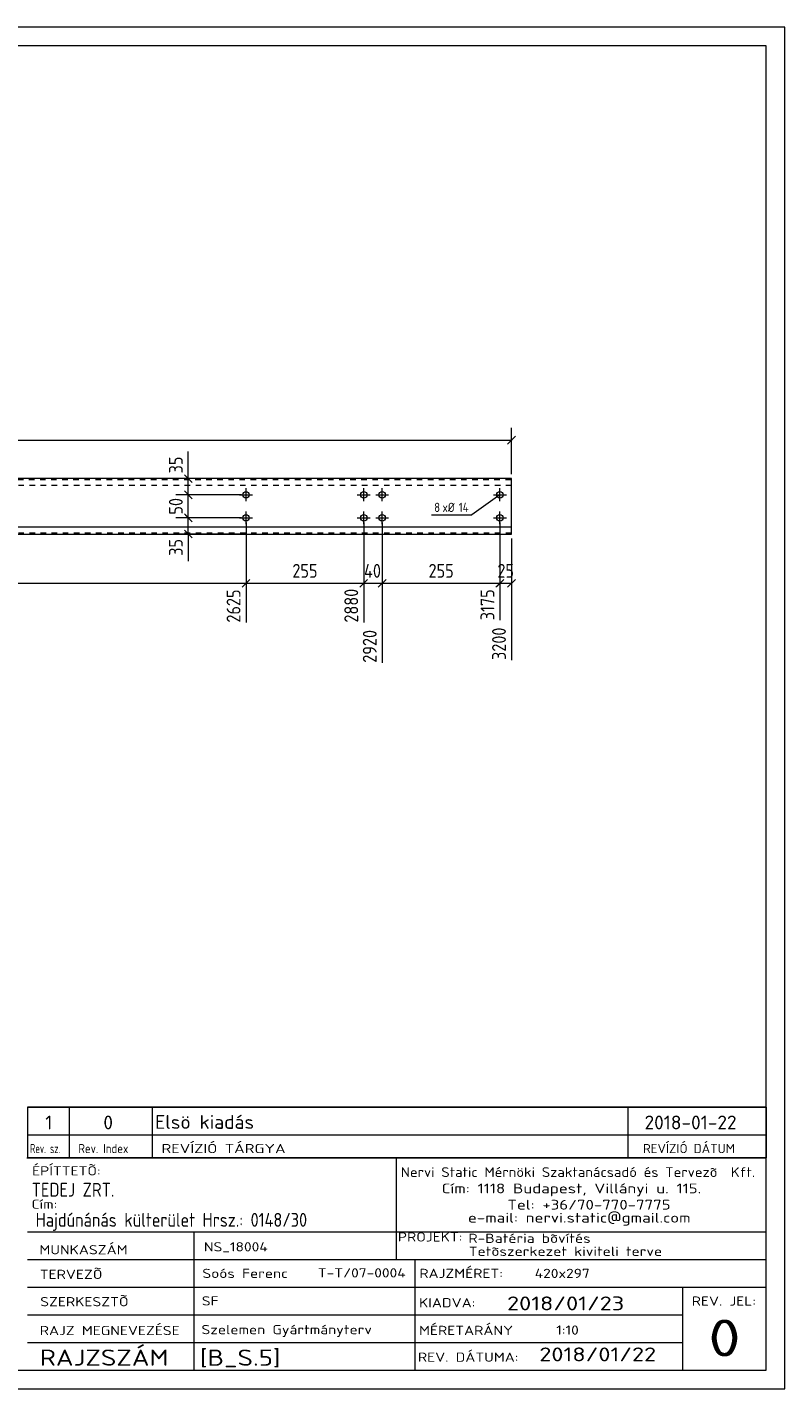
# Model space of a CAD drawing. Header units: millimetres. Extents: x 1 to 419, y 1 to 296.
# Tile 2 of 2: x 255 to 419, y 1 to 296. Entities that reach past the tile are written whole.
import ezdxf

# ---------------------------------------------------------------- set-up
doc = ezdxf.new("R2010")
doc.units = ezdxf.units.MM
doc.header["$LTSCALE"] = 0.6
doc.linetypes.add('XKITLINE00', pattern=[0])
doc.linetypes.add('XKITLINE02', pattern=[4, 2, -2])
for name, color, linetype, lineweight in [('Bolt', 7, 'Continuous', 0), ('BoltMark', 3, 'Continuous', 0), ('DrawingSheet', 5, 'Continuous', 0), ('OtherObjectType', 1, 'Continuous', 0), ('Part', 2, 'Continuous', 0), ('Z-DIMENSIONS', 1, 'Continuous', 0)]:
    doc.layers.add(name, color=color, linetype=linetype, lineweight=lineweight)
doc.styles.add('ISOCPEUR', font='ISOCPEUR.TTF')

msp = doc.modelspace()

# ---------------------------------------------------------------- linework, layer by layer
at = {"layer": 'Bolt', "color": 3, "linetype": 'XKITLINE00', "lineweight": 0}
for p, q in [((300.9, 194.7), (303.7, 194.7)), ((302.3, 193.3), (302.3, 196.1)), ((327.8, 193.3), (327.8, 196.1)), ((331.8, 193.3), (331.8, 196.1)), ((355.9, 194.7), (358.7, 194.7)), ((357.3, 193.3), (357.3, 196.1)), ((326.4, 194.7), (329.2, 194.7)), ((330.4, 194.7), (333.2, 194.7)), ((300.9, 189.7), (303.7, 189.7)), ((302.3, 188.3), (302.3, 191.1)), ((326.4, 189.7), (329.2, 189.7)), ((327.8, 188.3), (327.8, 191.1)), ((330.4, 189.7), (333.2, 189.7)), ((331.8, 188.3), (331.8, 191.1)), ((355.9, 189.7), (358.7, 189.7)), ((357.3, 188.3), (357.3, 191.1))]:
    msp.add_line(p, q, dxfattribs=at)
for centre in [(302.3, 194.7), (327.8, 194.7), (331.8, 194.7), (357.3, 194.7), (302.3, 189.7), (327.8, 189.7), (331.8, 189.7), (357.3, 189.7)]:
    msp.add_circle(centre, 0.7, dxfattribs=at)
at = {"layer": 'BoltMark', "color": 4, "linetype": 'XKITLINE00', "lineweight": 0}
for p in [(357.3, 194.7), (342.46, 190.37)]:
    msp.add_line(p, (351.21, 190.37), dxfattribs=at)
at = {"layer": 'DrawingSheet', "color": 2, "linetype": 'XKITLINE00', "lineweight": 0}
for p, q in [((419, 296), (1, 296)), ((419, 1), (419, 296)), ((1, 1), (419, 1))]:
    msp.add_line(p, q, dxfattribs=at)
at = {"layer": 'DrawingSheet', "color": 3, "linetype": 'XKITLINE00', "lineweight": 0}
for p, q in [((415, 292), (5, 292)), ((415, 5), (415, 292)), ((5, 5), (415, 5))]:
    msp.add_line(p, q, dxfattribs=at)
at = {"layer": 'OtherObjectType', "color": 7, "linetype": 'XKITLINE00', "lineweight": 0}
for p, q in [((255, 62.05), (415, 62.05)), ((255, 62.05), (255, 56.05)), ((264, 62.05), (264, 56.05)), ((282, 62.05), (282, 56.05)), ((385, 62.05), (385, 56.05)), ((415, 62.05), (415, 56.05)), ((255, 56.05), (255, 51.05)), ((255, 56.05), (415, 56.05)), ((264, 56.05), (264, 51.05)), ((282, 56.05), (282, 51.05)), ((385, 56.05), (385, 51.05)), ((415, 56.05), (415, 51.05)), ((254.84, 51.05), (415, 51.05)), ((415, 51.05), (255, 51.05)), ((334.84, 51), (334.84, 35)), ((414.98, 5), (415, 51.05)), ((254.98, 35), (414.98, 35)), ((290.98, 35), (290.98, 5)), ((334.84, 35), (334.84, 29)), ((254.98, 29), (338.84, 29)), ((338.84, 29), (338.84, 5)), ((338.84, 29), (414.84, 29)), ((254.98, 23), (414.98, 23)), ((396.84, 23), (396.84, 5)), ((254.98, 17), (396.84, 17)), ((254.98, 11), (396.98, 11)), ((254.98, 5), (414.98, 5))]:
    msp.add_line(p, q, dxfattribs=at)
at = {"layer": 'OtherObjectType', "color": 1, "linetype": 'XKITLINE00', "lineweight": 0}
for p, q in [((415, 62.05), (255, 62.05)), ((255, 56.05), (415, 56.05))]:
    msp.add_line(p, q, dxfattribs=at)
at = {"layer": 'Part', "color": 2, "linetype": 'XKITLINE00', "lineweight": 0}
for p, q in [((359.8, 198.2), (137.68, 198.2)), ((359.8, 186.2), (359.8, 198.2)), ((359.8, 187.7), (39.8, 187.7)), ((39.8, 186.2), (359.8, 186.2))]:
    msp.add_line(p, q, dxfattribs=at)
at = {"layer": 'Part', "color": 7, "linetype": 'XKITLINE02', "lineweight": 0}
for p, q in [((137.68, 198), (359.8, 198)), ((359.8, 196.7), (39.8, 196.7)), ((359.8, 186.4), (39.8, 186.4))]:
    msp.add_line(p, q, dxfattribs=at)
at = {"layer": 'Z-DIMENSIONS', "color": 7, "linetype": 'XKITLINE00', "lineweight": 0}
for p, q in [((39.8, 206.53), (359.8, 206.53)), ((360.65, 207.38), (358.95, 205.68)), ((359.8, 199.2), (359.8, 209.23)), ((289.8, 198.2), (289.8, 204.06)), ((289.8, 198.2), (289.8, 204.06)), ((301.3, 198.2), (287.1, 198.2)), ((288.95, 199.05), (290.65, 197.35)), ((289.8, 194.7), (289.8, 198.2)), ((301.3, 194.7), (287.1, 194.7)), ((301.3, 194.7), (287.1, 194.7)), ((288.95, 195.55), (290.65, 193.85)), ((288.95, 195.55), (290.65, 193.85)), ((289.8, 189.7), (289.8, 194.7)), ((301.3, 189.7), (287.1, 189.7)), ((301.3, 189.7), (287.1, 189.7)), ((288.95, 190.55), (290.65, 188.85)), ((289.2, 190.3), (290.65, 188.85)), ((289.8, 186.2), (289.8, 189.7)), ((301.3, 186.2), (287.1, 186.2)), ((288.95, 187.05), (290.65, 185.35)), ((289.8, 186.2), (289.8, 180.34)), ((289.8, 186.2), (289.8, 180.34)), ((302.3, 188.7), (302.3, 167)), ((302.3, 188.7), (302.3, 167)), ((327.8, 188.7), (327.8, 180.32)), ((327.8, 188.7), (327.8, 167)), ((331.8, 188.7), (331.8, 158.3)), ((331.8, 188.7), (331.8, 180.32)), ((357.3, 188.7), (357.3, 180.32)), ((357.3, 188.7), (357.3, 167.51)), ((359.8, 185.2), (359.8, 158.9)), ((97.3, 175.52), (302.3, 175.52)), ((303.15, 176.37), (301.45, 174.67)), ((303.15, 176.37), (301.6, 174.82)), ((302.3, 175.52), (327.8, 175.52)), ((328.4, 176.12), (326.95, 174.67)), ((328.65, 176.37), (327.1, 174.82)), ((327.8, 176.12), (327.8, 167)), ((327.8, 175.52), (331.8, 175.52)), ((332.65, 176.37), (330.95, 174.67)), ((332.65, 176.37), (330.95, 174.67)), ((331.8, 176.12), (331.8, 158.3)), ((331.8, 175.52), (357.3, 175.52)), ((357.9, 176.12), (356.45, 174.67)), ((358.15, 176.37), (356.6, 174.82)), ((357.3, 176.12), (357.3, 167.51)), ((357.3, 175.52), (359.8, 175.52)), ((360.65, 176.37), (358.95, 174.67))]:
    msp.add_line(p, q, dxfattribs=at)
at = {"layer": 'Z-DIMENSIONS', "color": 3}
for p in [(359.8, 206.53), (289.8, 198.2), (289.8, 194.7), (289.8, 194.7), (289.8, 189.7), (289.8, 189.7), (289.8, 186.2), (302.3, 175.52), (302.3, 175.52), (327.8, 175.52), (327.8, 175.52), (331.8, 175.52), (331.8, 175.52), (357.3, 175.52), (357.3, 175.52), (359.8, 175.52)]:
    msp.add_point(p, dxfattribs=at)

# ---------------------------------------------------------------- texts
at = {"layer": 'BoltMark', "color": 4, "style": 'ISOCPEUR', "width": 0.85}
for s, p in [('8', (343.06, 190.97)), ('xØ', (344.86, 190.97)), ('14', (348.38, 190.97))]:
    msp.add_text(s, height=2, dxfattribs=at).set_placement(p)
at = {"layer": 'OtherObjectType', "color": 7, "style": 'ISOCPEUR'}
for s, height, width, p in [('1', 3, 1.017001, (258.82, 57.2)), ('0', 3, 1.017001, (271.4, 57.2)), ('Elsö kiadás', 3, 1.017001, (282.63, 57.31)), ('2018-01-22', 3, 1.017001, (388.62, 57.2)), ('Rev. sz.', 2, 0.68, (255.54, 52.05)), ('Rev. Index', 2, 0.85, (266, 52.05)), ('REVÍZIÓ TÁRGYA', 2, 1.275, (284, 52.05)), ('REVÍZIÓ DÁTUM', 2, 1.02, (388.28, 52.05)), ('ÉPÍTTETÕ:', 2, 1.211571, (255.96, 47.22)), ('Nervi Static Mérnöki\xa0Szaktanácsadó\xa0és\xa0Tervezõ  Kft.', 2.1176, 1.08375, (335.84, 46.88)), ('TEDEJ ZRT.', 3, 0.85, (255.87, 42.62)), ('Cím:\xa01118 Budapest, Villányi u. 115.', 2.1176, 1.250101, (344.68, 43.35)), ('Cím:', 2, 1.211571, (255.84, 40)), ('Tel:\xa0+36/70-770-7775', 2.1176, 1.250101, (358.91, 39.82)), ('Hajdúnánás külterület Hrsz.: 0148/30', 3, 0.85, (256.73, 36.1)), ('e-mail:\xa0nervi.static@gmail.com', 2.1176, 1.250101, (350.38, 37)), ('MUNKASZÁM', 2, 1.211571, (257.55, 30.12)), ('NS_18004', 2, 1.211571, (293.17, 30.76)), ('PROJEKT:', 2, 1.211571, (335.18, 32.9)), ('R-Batéria bõvítés', 2, 1.211571, (350.47, 32.6)), ('Tetõszerkezet kiviteli terve', 2, 1.211571, (350.54, 29.78)), ('TERVEZÕ', 2, 1.211571, (257.63, 24.79)), ('Soós Ferenc', 2, 1.211571, (292.84, 25)), ('T-T/07-0004', 2, 1.211571, (317.86, 25.11)), ('RAJZMÉRET:', 2, 1.211571, (339.84, 25)), ('420x297', 2, 1.211571, (364.84, 25)), ('SZERKESZTÕ', 2, 1.211571, (257.72, 18.87)), ('SF', 2, 1.211571, (292.72, 19.04)), ('2018/01/23', 3, 1.275, (358.84, 18)), ('REV. JEL:', 2, 1.211571, (398.84, 19)), ('KIADVA:', 2, 1.211571, (339.78, 18.64)), ('RAJZ MEGNEVEZÉSE', 2, 1.211571, (257.62, 12.62)), ('Szelemen Gyártmányterv', 2, 1.211571, (292.65, 12.82)), ('MÉRETARÁNY', 2, 1.211571, (339.78, 12.65)), ('1:10', 2, 1.211571, (369.51, 12.72)), ('0', 8, 1.275, (402.45, 8)), ('RAJZSZÁM', 3.5, 1.211571, (257.62, 6)), ('[B_S.5]', 3.5, 1.211571, (292.3, 5.99)), ('REV. DÁTUMA:', 2, 1.211571, (339.53, 6.85)), ('2018/01/22', 3, 1.275, (365.83, 6.95))]:
    msp.add_text(s, height=height, dxfattribs=dict(at, width=width)).set_placement(p)
at = {"layer": 'Z-DIMENSIONS', "color": 3, "style": 'ISOCPEUR', "width": 0.85}
for s, p in [('35', (288.6, 199.32)), ('50', (288.6, 190.4)), ('35', (288.6, 181.47)), ('2625', (301.1, 167)), ('2880', (326.6, 167)), ('3175', (356.1, 167.51)), ('2920', (330.6, 158.3)), ('3200', (358.6, 158.9))]:
    msp.add_text(s, height=3, rotation=90.0002, dxfattribs=at).set_placement(p)
for s, p in [('255', (312.34, 176.72)), ('40', (327.87, 176.72)), ('255', (341.84, 176.72)), ('25', (356.75, 176.72))]:
    msp.add_text(s, height=3, dxfattribs=at).set_placement(p)

doc.saveas('drawing.dxf')
